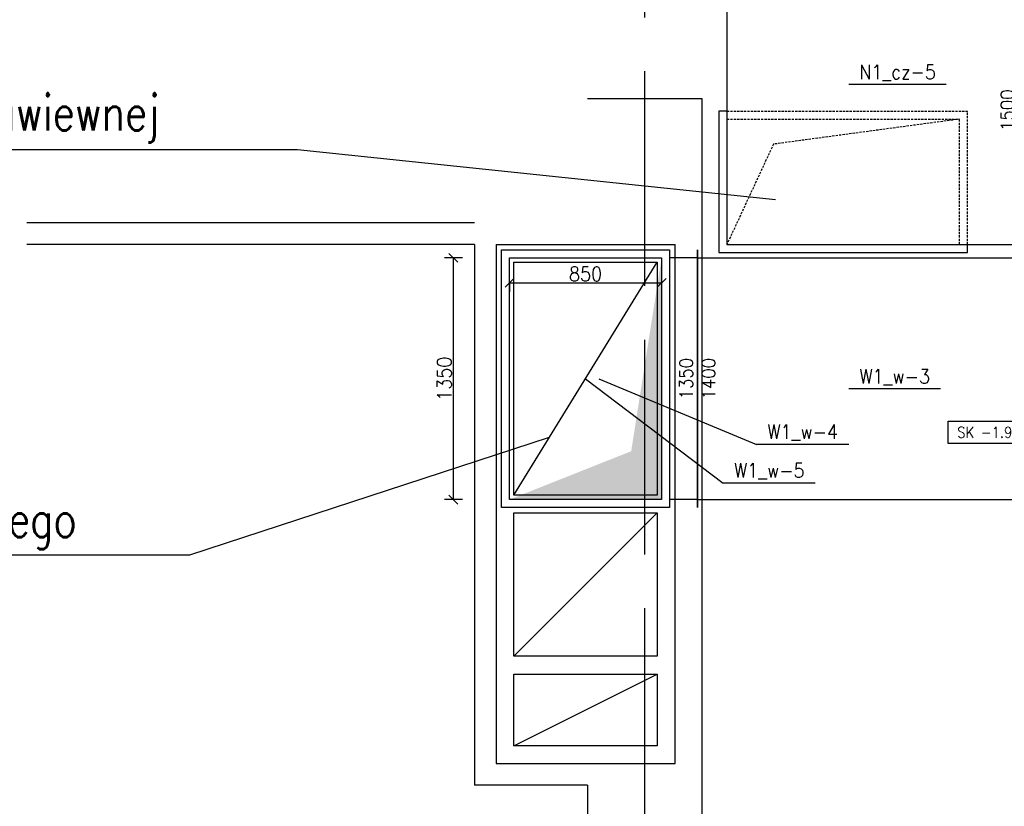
# Model space of a CAD drawing. Header units: millimetres. Extents: x -56303 to -45239, y -20463 to -4540.
# Tile 41 of 256: x -51972 to -51421, y -16694 to -16255. Entities that reach past the tile are written whole.
import ezdxf

# ---------------------------------------------------------------- set-up
doc = ezdxf.new("R2010")
doc.units = ezdxf.units.MM
doc.linetypes.add('ACAD_ISO02W100', pattern=[15, 12, -3])
doc.linetypes.add('DASHED', pattern=[19.05, 12.7, -6.35])
for name, color, linetype in [('_HVAC_opis', 3, 'Continuous'), ('_HVAC_podkład', 8, 'Continuous'), ('FLUID-N1_cz', 7, 'Continuous'), ('FLUID-N1_cz-75-DIM', 7, 'Continuous'), ('FLUID-N1_cz-80-NUM', 7, 'Continuous'), ('FLUID-W1_w', 7, 'Continuous'), ('FLUID-W1_w-60-INF', 7, 'Continuous'), ('FLUID-W1_w-75-DIM', 7, 'Continuous'), ('FLUID-W1_w-80-NUM', 7, 'Continuous')]:
    doc.layers.add(name, color=color, linetype=linetype)
doc.styles.add('DACH_SZACHTY_20_05_2011_JM_xref_CAD$0$OPIS1', font='ROMANS.SHX', dxfattribs={"width": 0.9})
doc.styles.add('OPIS1', font='ROMANS.SHX', dxfattribs={"width": 0.9})
doc.dimstyles.new('wymiar', dxfattribs={"dimtxt": 8, "dimasz": 5, "dimexe": 0.1, "dimexo": 0.1, "dimgap": 1, "dimtad": 1, "dimdec": 0, "dimlfac": 10, "dimdsep": 46, "dimtxsty": 'OPIS1', "dimblk": 'OBLIQUE', "dimcen": 10, "dimclrd": 256, "dimclre": 256, "dimadec": 0, "dimazin": 0, "dimtfac": 1, "dimtdec": 0, "dimtmove": 0, "dimatfit": 3, "dimfxl": 1, "dimarcsym": 0})
doc.dimstyles.new('wymiarowanie', dxfattribs={"dimtxt": 8, "dimasz": 5, "dimexe": 5, "dimexo": 5, "dimgap": 1, "dimtad": 1, "dimdec": 0, "dimlfac": 10, "dimdsep": 46, "dimtxsty": 'OPIS1', "dimblk": 'OBLIQUE', "dimcen": 10, "dimclrd": 256, "dimclre": 256, "dimadec": 0, "dimazin": 0, "dimtfac": 1, "dimtdec": 0, "dimtmove": 0, "dimatfit": 3, "dimfxl": 5, "dimfxlon": 1, "dimarcsym": 0})

# ---------------------------------------------------------------- blocks, each defined once
blk = doc.blocks.new('*U43')
at = {"color": 132, "linetype": 'Continuous', "lineweight": -2}
for p, q in [((-880, -795), (-880, 795)), ((795, -880), (-795, -880))]:
    blk.add_line(p, q, dxfattribs=at)
at = {"color": 7, "linetype": 'Continuous'}
for p, q in [((795, 795), (-595, 795)), ((-595, 795), (-595, 750)), ((795, 5), (795, 795)), ((750, 5), (795, 5))]:
    blk.add_line(p, q, dxfattribs=at)
at = {"color": 0, "linetype": 'ByBlock', "lineweight": -2}
for p, q in [((750, 750), (-880, 750)), ((750, -880), (750, 750)), ((-750, -750), (-880, -750)), ((-750, -880), (-750, -750))]:
    blk.add_line(p, q, dxfattribs=at)
at = {"color": 7, "linetype": 'DASHED'}
for p, q in [((-595, 750), (-595, 5)), ((-550, 750), (-550, 50)), ((490, 190), (750, 750)), ((-550, 50), (490, 190)), ((750, 5), (-595, 5)), ((750, 50), (-550, 50))]:
    blk.add_line(p, q, dxfattribs=at)
blk = doc.blocks.new('*U194')
at = {"color": 12, "linetype": 'Continuous', "lineweight": -2}
for p, q in [((-1202.5, -720), (-1202.5, 720)), ((1202.5, 720), (1202.5, -720))]:
    blk.add_line(p, q, dxfattribs=at)
at = {"color": 0, "linetype": 'ByBlock', "lineweight": -2}
for p, q in [((-1202.5, 675), (1202.5, 675)), ((-1202.5, -675), (1202.5, -675))]:
    blk.add_line(p, q, dxfattribs=at)
blk = doc.blocks.new('*U1070')
at = {"color": 7, "linetype": 'Continuous'}
for p, q in [((-470, -720), (-470, 720)), ((-470, 720), (470, 720)), ((470, 720), (470, -720)), ((470, -720), (-470, -720))]:
    blk.add_line(p, q, dxfattribs=at)
at = {"color": 0, "linetype": 'ByBlock', "lineweight": -2}
for p, q in [((-425, -675), (-425, 675)), ((-425, 675), (425, 675)), ((425, 675), (425, -675)), ((425, -675), (-425, -675))]:
    blk.add_line(p, q, dxfattribs=at)
at = {"color": 0, "linetype": 'ByBlock'}
blk.add_solid([(-425, 675), (425, 675), (-425, -675), (-255, 405)], dxfattribs=at)
blk = doc.blocks.new('*U1069')
at = {"color": 7, "linetype": 'Continuous'}
for p, q in [((-545, -720), (-545, 720)), ((-545, 720), (395, 720)), ((395, 720), (395, -720)), ((395, -720), (-545, -720))]:
    blk.add_line(p, q, dxfattribs=at)
at = {"color": 12, "linetype": 'Continuous', "lineweight": -2}
blk.add_line((550, 720), (550, -720), dxfattribs=at)
at = {"color": 0, "linetype": 'ByBlock', "lineweight": -2}
for p, q in [((-500, -675), (-500, 675)), ((-500, 675), (350, 675)), ((350, 675), (350, -675)), ((550, 675), (395, 675)), ((350, -675), (-500, -675)), ((550, -675), (395, -675))]:
    blk.add_line(p, q, dxfattribs=at)
blk = doc.blocks.new('_Oblique')
at = {"color": 0, "linetype": 'ByBlock', "lineweight": -2}
blk.add_line((-0.5, -0.5), (0.5, 0.5), dxfattribs=at)
blk = doc.blocks.new('*D40')
at = {"layer": '_HVAC_opis', "lineweight": -2}
for p, q in [((-51724.29, -16387.93), (-51734.29, -16387.93)), ((-51729.29, -16522.93), (-51729.29, -16387.93)), ((-51724.29, -16522.93), (-51734.29, -16522.93))]:
    blk.add_line(p, q, dxfattribs=at)
at = {"layer": 'Defpoints', "color": 0}
for p in [(-51729.29, -16387.93), (-51697.94, -16387.93), (-51697.94, -16522.93)]:
    blk.add_point(p, dxfattribs=at)
at = {"layer": '_HVAC_opis', "lineweight": -2, "xscale": 5, "yscale": 5, "zscale": 5}
for p, rotation in [((-51729.29, -16387.93), 90), ((-51729.29, -16522.93), 270)]:
    blk.add_blockref('_Oblique', p, dxfattribs=dict(at, rotation=rotation))
at = {"layer": '_HVAC_opis', "color": 0, "insert": (-51734.29, -16455.43), "char_height": 8, "attachment_point": 5, "rotation": 90, "style": 'OPIS1'}
blk.add_mtext('1350', dxfattribs=at)
blk = doc.blocks.new('*D39')
at = {"layer": '_HVAC_opis', "lineweight": -2}
for p, q in [((-51697.94, -16401.89), (-51697.94, -16406.89)), ((-51697.94, -16401.89), (-51612.94, -16401.89)), ((-51612.94, -16401.89), (-51612.94, -16406.89))]:
    blk.add_line(p, q, dxfattribs=at)
at = {"layer": 'Defpoints', "color": 0}
for p in [(-51697.94, -16398.23), (-51612.94, -16398.23), (-51612.94, -16401.89)]:
    blk.add_point(p, dxfattribs=at)
at = {"layer": '_HVAC_opis', "lineweight": -2, "xscale": 5, "yscale": 5, "zscale": 5, "rotation": 180}
blk.add_blockref('_Oblique', (-51697.94, -16401.89), dxfattribs=at)
at = {"layer": '_HVAC_opis', "lineweight": -2, "xscale": 5, "yscale": 5, "zscale": 5}
blk.add_blockref('_Oblique', (-51612.94, -16401.89), dxfattribs=at)
at = {"layer": '_HVAC_opis', "color": 0, "insert": (-51655.44, -16396.89), "char_height": 8, "attachment_point": 5, "style": 'OPIS1'}
blk.add_mtext('850', dxfattribs=at)

msp = doc.modelspace()

# ---------------------------------------------------------------- linework, layer by layer
at = {"layer": '_HVAC_opis'}
for p, q in [((-52342.55, -16327.32), (-51816.34, -16327.32)), ((-51816.34, -16327.32), (-51549.3, -16355.31)), ((-51876.58, -16553.88), (-51675.58, -16488.16)), ((-52336.1, -16553.88), (-51876.58, -16553.88))]:
    msp.add_line(p, q, dxfattribs=at)
at = {"layer": '_HVAC_podkład', "linetype": 'ACAD_ISO02W100', "ltscale": 10}
msp.add_line((-51622.44, -15683.63), (-51622.44, -20436.8), dxfattribs=at)
at = {"layer": '_HVAC_podkład'}
for p, q in [((-51654.44, -16298.93), (-51590.44, -16298.93)), ((-51590.44, -16298.93), (-51590.44, -17130.7)), ((-51717.44, -16368.43), (-51967.73, -16368.43)), ((-51717.44, -16380.43), (-51967.73, -16380.43)), ((-51717.44, -16380.43), (-51717.44, -16682.43)), ((-51705.44, -16380.43), (-51705.44, -16670.43)), ((-51705.44, -16380.43), (-51605.44, -16380.43)), ((-51605.44, -16670.43), (-51605.44, -16380.43)), ((-51695.44, -16520.43), (-51615.44, -16390.43)), ((-51695.44, -16610.43), (-51615.44, -16530.43)), ((-51695.44, -16660.43), (-51615.44, -16620.43)), ((-51705.44, -16670.43), (-51605.44, -16670.43)), ((-51654.44, -16682.43), (-51717.44, -16682.43)), ((-51654.44, -16682.43), (-51654.44, -17130.7))]:
    msp.add_line(p, q, dxfattribs=at)
for points in [[(-51615.44, -16390.43), (-51615.44, -16520.43), (-51695.44, -16520.43), (-51695.44, -16390.43)], [(-51695.44, -16530.43), (-51615.44, -16530.43), (-51615.44, -16610.43), (-51695.44, -16610.43)], [(-51695.44, -16620.43), (-51615.44, -16620.43), (-51615.44, -16660.43), (-51695.44, -16660.43)]]:
    msp.add_lwpolyline(points, close=True, dxfattribs=at)
at = {"layer": 'FLUID-N1_cz-80-NUM', "color": 3}
msp.add_line((-51453.91, -16291.12), (-51508.31, -16291.12), dxfattribs=at)
at = {"layer": 'FLUID-W1_w-60-INF', "color": 7}
msp.add_lwpolyline([(-51452.87, -16479.16), (-51396.53, -16479.16), (-51396.53, -16491.56), (-51452.87, -16491.56)], close=True, dxfattribs=at)
at = {"layer": 'FLUID-W1_w-80-NUM', "color": 3}
for p, q in [((-51457.05, -16461.17), (-51508.36, -16461.17)), ((-51508.32, -16492.13), (-51559.97, -16492.13)), ((-51527.13, -16513.71), (-51578.45, -16513.71))]:
    msp.add_line(p, q, dxfattribs=at)

# ---------------------------------------------------------------- block references
at = {"layer": 'FLUID-N1_cz', "color": 132, "linetype": 'Continuous', "xscale": 0.1000000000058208, "yscale": 0.1000000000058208, "zscale": 0.1, "rotation": 180.0000000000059}
msp.add_blockref('*U43', (-51501.44, -16305.43), dxfattribs=at)
at = {"layer": 'FLUID-W1_w', "color": 12, "linetype": 'Continuous', "xscale": 0.09999999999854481, "yscale": 0.09999999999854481, "zscale": 0.1, "rotation": 180.0000000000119}
msp.add_blockref('*U1070', (-51655.44, -16455.43), dxfattribs=at)
at = {"layer": 'FLUID-W1_w', "color": 12, "linetype": 'Continuous', "xscale": 0.1000000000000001, "zscale": 0.1}
for name, p, yscale in [('*U1069', (-51647.94, -16455.43), 0.1000000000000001), ('*U194', (-51472.69, -16455.43), 0.1000000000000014)]:
    msp.add_blockref(name, p, dxfattribs=dict(at, yscale=yscale))

# ---------------------------------------------------------------- texts
at = {"layer": '_HVAC_opis', "style": 'DACH_SZACHTY_20_05_2011_JM_xref_CAD$0$OPIS1', "width": 0.8}
for s, p in [('Podłączenie istniejącej centrali nawiewnej', (-52339.01, -16316.83)), ('Wymiana i powiększenie istniejącego', (-52334.75, -16543.97))]:
    msp.add_text(s, height=20, rotation=0.0002, dxfattribs=at).set_placement(p)
at = {"layer": 'FLUID-N1_cz-75-DIM', "color": 61, "insert": (-51413.44, -16305.43), "char_height": 7.5, "attachment_point": 5, "rotation": 90, "style": 'OPIS1'}
msp.add_mtext('1500\\P1400', dxfattribs=at)
at = {"layer": 'FLUID-N1_cz-80-NUM', "color": 6, "insert": (-51481.11, -16291.12), "char_height": 8, "attachment_point": 5, "style": 'OPIS1'}
msp.add_mtext('N1_cz-5\\P ', dxfattribs=at)
at = {"layer": 'FLUID-W1_w-60-INF', "color": 7, "insert": (-51424.7, -16485.36), "char_height": 6, "attachment_point": 5, "line_spacing_factor": 1.1, "style": 'OPIS1'}
msp.add_mtext('SK -1.90 m', dxfattribs=at)
at = {"layer": 'FLUID-W1_w-75-DIM', "color": 61, "insert": (-51592.94, -16455.43), "char_height": 7.5, "attachment_point": 5, "rotation": 90, "style": 'OPIS1'}
msp.add_mtext('1350\\P1400', dxfattribs=at)
at = {"layer": 'FLUID-W1_w-80-NUM', "color": 6, "char_height": 8, "attachment_point": 5, "style": 'OPIS1'}
for s, insert in [('W1_w-3\\P ', (-51482.71, -16461.17)), ('W1_w-4\\P ', (-51534.15, -16492.13)), ('W1_w-5\\P ', (-51552.79, -16513.71))]:
    msp.add_mtext(s, dxfattribs=dict(at, insert=insert))

# ---------------------------------------------------------------- dimensions: what is measured, and where the dimension line sits
at = {"layer": '_HVAC_opis'}
dim = msp.add_linear_dim(base=(-51729.29, -16387.93), p1=(-51697.94, -16522.93), p2=(-51697.94, -16387.93), angle=90, dimstyle='wymiarowanie', dxfattribs=at)
dim.commit()
dim.dimension.update_dxf_attribs({"geometry": '*D40', "text_midpoint": (-51734.29, -16455.43)})
dim = msp.add_linear_dim(base=(-51612.94, -16401.89), p1=(-51697.94, -16398.23), p2=(-51612.94, -16398.23), dimstyle='wymiarowanie', dxfattribs=at)
dim.commit()
dim.dimension.update_dxf_attribs({"geometry": '*D39', "text_midpoint": (-51655.44, -16396.89)})

# ---------------------------------------------------------------- leaders
at = {"layer": 'FLUID-W1_w-80-NUM', "color": 3}
for points in [[(-51655.44, -16455.43), (-51578.45, -16513.71)], [(-51647.94, -16455.43), (-51559.97, -16492.13)]]:
    msp.add_leader(points, dimstyle='wymiar', override={"dimscale": 0.1, "dimclrd": 3, "dimclre": 3}, dxfattribs=at)

doc.saveas('drawing.dxf')
